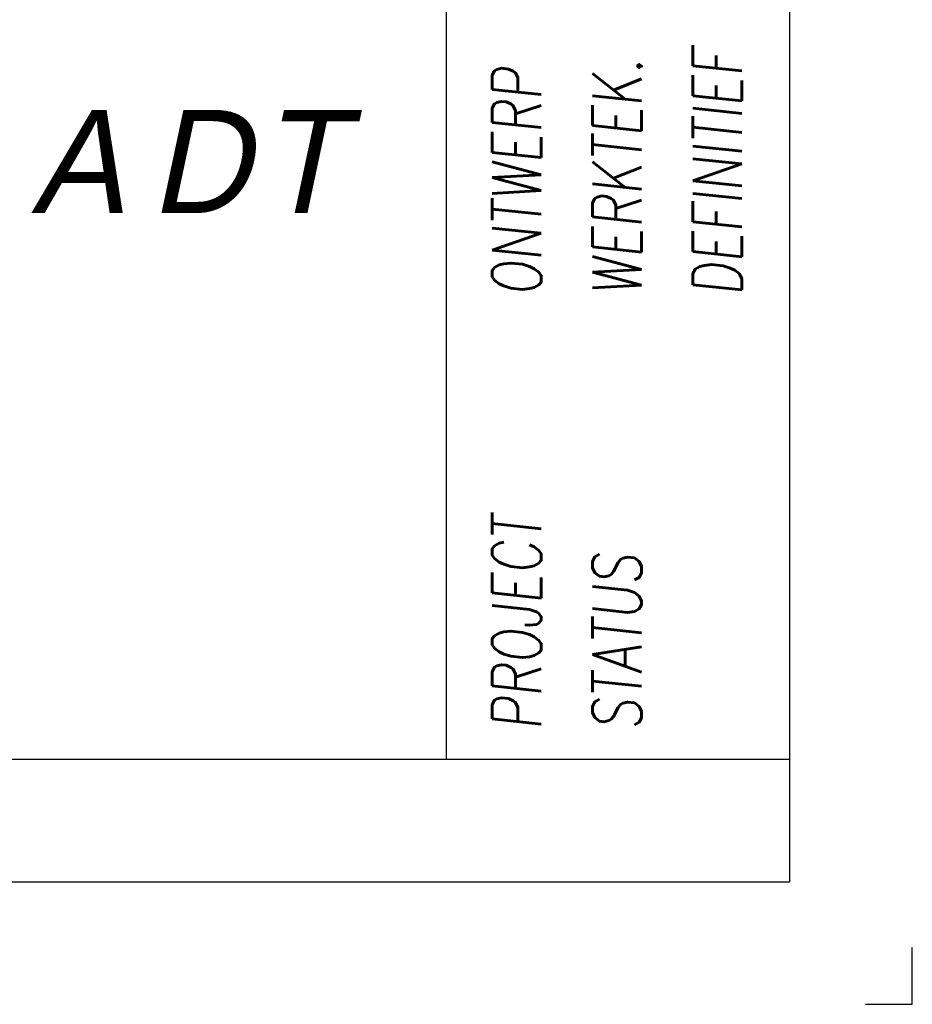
# Model space of a CAD drawing. Extents: x 16498 to 212232, y 2000 to 75454.
# Tile 12 of 13: x 204945 to 212232, y 2000 to 10036. Entities that reach past the tile are written whole.
import ezdxf
from ezdxf.enums import TextEntityAlignment as Align

# ---------------------------------------------------------------- set-up
doc = ezdxf.new("R2010")
doc.units = 0
doc.header["$LTSCALE"] = 150
for name, color, linetype in [('BRAND', 10, 'CONTINUOUS'), ('INBRAAK', 7, 'CONTINUOUS'), ('IT', 7, 'CONTINUOUS'), ('KADER', 7, 'CONTINUOUS')]:
    doc.layers.add(name, color=color, linetype=linetype)
doc.styles.add('COMPLEX', font='complex', dxfattribs={"width": 0.9, "oblique": 4})
doc.styles.add('ROMANC', font='ROMANC', dxfattribs={"width": 0.8})
doc.styles.add('SIMPLEX', font='simplex', dxfattribs={"width": 0.9, "oblique": 6})
doc.styles.add('STATUS', font='txt')

# ---------------------------------------------------------------- blocks, each defined once
blk = doc.blocks.new('T2004')
at = {"layer": 'KADER', "linetype": 'Continuous'}
for p, q in [((-4.999, 4.996), (-4.999, 75.996)), ((-19.009, 9.996), (-19.009, 40.996)), ((-168.887, 9.996), (-4.999, 9.996)), ((-168.887, 4.996), (-4.999, 4.996)), ((0.001, -0.004), (0.001, 2.308)), ((-1.911, -0.004), (0.001, -0.004))]:
    blk.add_line(p, q, dxfattribs=at)
at = {"layer": 'BRAND', "color": 7, "linetype": 'Continuous', "style": 'ROMANC', "width": 0.8}
blk.add_attdef('BRAND', text='', height=2.5, dxfattribs=at).set_placement((-44.507, 61.71), align=Align.CENTER)
at = {"layer": 'BRAND', "color": 7, "style": 'STATUS', "flags": 4}
for p in [(-15.146, 61.146), (-10.721, 61.146), (-5.492, 61.146)]:
    blk.add_attdef('STATUS', text='', height=3, dxfattribs=at).set_placement(p, align=Align.RIGHT)
at = {"layer": 'BRAND', "color": 7, "style": 'SIMPLEX', "width": 0.7, "flags": 4}
blk.add_attdef('JOB', text='', height=1.8, dxfattribs=at).set_placement((-71.405, 61.593), align=Align.RIGHT)
at = {"layer": 'INBRAAK', "color": 7, "linetype": 'Continuous', "style": 'ROMANC', "width": 0.8}
blk.add_attdef('INBRAAK', text='', height=2.5, dxfattribs=at).set_placement((-44.507, 66.41), align=Align.CENTER)
at = {"layer": 'INBRAAK', "color": 7, "style": 'STATUS', "flags": 4}
for p in [(-15.146, 65.708), (-10.721, 65.708), (-5.492, 65.708)]:
    blk.add_attdef('STATUS', text='', height=3, dxfattribs=at).set_placement(p, align=Align.RIGHT)
at = {"layer": 'INBRAAK', "color": 7, "style": 'SIMPLEX', "width": 0.7, "flags": 4}
blk.add_attdef('JOB', text='', height=1.8, dxfattribs=at).set_placement((-71.405, 66.331), align=Align.RIGHT)
at = {"layer": 'KADER', "linetype": 'Continuous', "style": 'SIMPLEX', "oblique": 6, "width": 0.75}
for s, p in [('DEFINITIEF', (-6.959, 28.891)), ('ONTWERP', (-15.141, 28.891)), ('WERKTEK.', (-11.05, 28.891)), ('PROJECT', (-15.141, 11.173)), ('STATUS', (-11.05, 11.173))]:
    blk.add_text(s, height=2, rotation=90, dxfattribs=at).set_placement(p)
at = {"layer": 'KADER', "style": 'STATUS', "oblique": 12}
for s, p in [('A', (-35.968, 32.284)), ('D', (-31.107, 32.284)), ('T', (-26.665, 32.284))]:
    blk.add_text(s, height=4.207, dxfattribs=at).set_placement(p)
at = {"layer": 'KADER', "style": 'COMPLEX', "oblique": 4, "width": 0.8, "flags": 4}
for tag, p in [('OPDR', (-154.593, 68.704)), ('OND1', (-154.593, 60.015)), ('OND2', (-154.593, 55.05)), ('ADRES', (-154.593, 48.402)), ('PLAATS', (-154.593, 42.103))]:
    blk.add_attdef(tag, p, '', height=3, dxfattribs=at)
at = {"layer": 'KADER', "linetype": 'Continuous', "style": 'SIMPLEX', "width": 0.8}
for tag, p in [('OMSCHRIJVING', (-194.082, 37.631)), ('OMSCHRIJVING', (-189.082, 37.631)), ('OMSCHRIJVING', (-184.082, 37.631)), ('OMSCHRIJVING', (-179.082, 37.631)), ('OMSCHRIJVING', (-174.082, 37.631)), ('WIJZIG', (-194.082, 22.708)), ('WIJZIG', (-189.082, 22.708)), ('WIJZIG', (-184.082, 22.708)), ('WIJZIG', (-179.082, 22.708)), ('WIJZIG', (-174.082, 22.708))]:
    blk.add_attdef(tag, p, '', height=1.8, rotation=90, dxfattribs=at)
at = {"layer": 'KADER', "style": 'COMPLEX', "oblique": 4, "width": 0.8, "flags": 4}
blk.add_attdef('TEKNR', text='', height=7, dxfattribs=at).set_placement((-110.886, 25.529), align=Align.RIGHT)
at = {"layer": 'KADER', "linetype": 'Continuous', "style": 'SIMPLEX', "width": 0.8}
for tag, p in [('SCHAAL', (-153.73, 16.253)), ('GETEK', (-112.992, 16.256)), ('SUBSCR.', (-134.125, 11.253)), ('ONTWERP', (-111.506, 11.253)), ('DATUM', (-157.138, 11.253)), ('FILE', (-186.075, 6.253))]:
    blk.add_attdef(tag, p, '', height=2, dxfattribs=at)

msp = doc.modelspace()

# ---------------------------------------------------------------- block references
at = {"layer": 'IT', "xscale": 200, "yscale": 200, "zscale": 200}
msp.add_blockref('T2004', (212232.1, 2000.8), dxfattribs=at)

doc.saveas('drawing.dxf')
